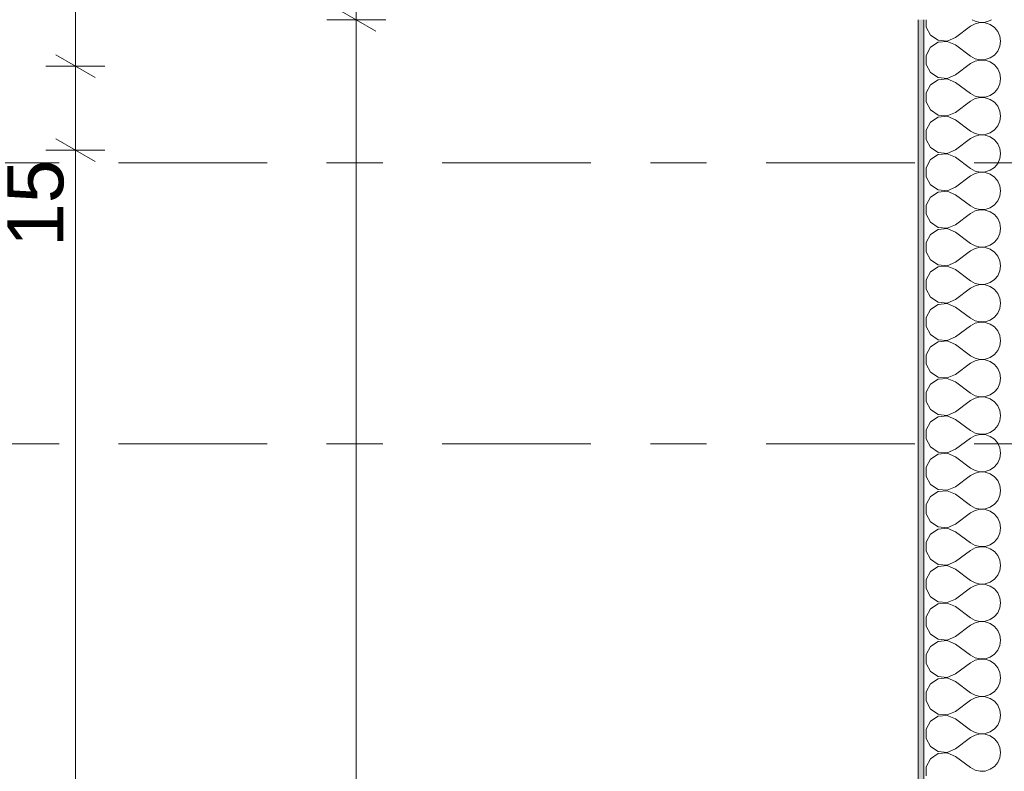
# Model space of a CAD drawing. Header units: metres. Extents: x -4 to 100, y -11 to 17.
# Tile 17 of 256: x -1.77 to -0.02, y 4.77 to 6.1. Entities that reach past the tile are written whole.
import ezdxf

# ---------------------------------------------------------------- set-up
doc = ezdxf.new("R2010")
doc.units = ezdxf.units.M
doc.header["$MEASUREMENT"] = 0
doc.linetypes.add('Strichlinie doppelt', pattern=[0.546806, 0.264583, -0.105833, 0.070556, -0.105833])
for name, color, linetype in [('152 - Bemaßung_ Beschriftung.Ausbau', 7, 'Continuous'), ('451 - Universal.Achsen Raster', 7, 'Continuous'), ('604 - Struktur.Wand Aussen', 7, 'Continuous')]:
    doc.layers.add(name, color=color, linetype=linetype)
doc.styles.add('ERSTELLTER_STIL_2', font='txt')
doc.dimstyles.new('ERSTELLTER_STIL__3', dxfattribs={"dimtxt": 0.1, "dimasz": 0.0532, "dimexe": 0.18, "dimexo": 0.0625, "dimgap": 0, "dimtad": 1, "dimzin": 0, "dimdsep": 46, "dimtxsty": 'ERSTELLTER_STIL_2', "dimblk": 'ARROWHEAD_2', "dimblk1": 'ARROWHEAD_2', "dimblk2": 'ARROWHEAD_2', "dimcen": 0.09, "dimse1": 1, "dimse2": 1, "dimclrd": 7, "dimclre": 7, "dimclrt": 7, "dimazin": 0, "dimtfac": 1, "dimtdec": 4, "dimtmove": 0, "dimatfit": 3, "dimfxl": 1, "dimtolj": 1, "dimtzin": 0, "dimarcsym": 0})
doc.dimstyles.new('ERSTELLTER_STIL__4', dxfattribs={"dimtxt": 0.1, "dimasz": 0.0532, "dimexe": 0.18, "dimexo": 0.0625, "dimgap": 0, "dimtad": 1, "dimzin": 0, "dimdsep": 46, "dimtxsty": 'ERSTELLTER_STIL_2', "dimblk": 'ARROWHEAD_2', "dimblk1": 'ARROWHEAD_2', "dimblk2": 'ARROWHEAD_2', "dimcen": 0.09, "dimse1": 1, "dimse2": 1, "dimclrd": 7, "dimclre": 7, "dimclrt": 7, "dimazin": 0, "dimtfac": 1, "dimtdec": 4, "dimtmove": 2, "dimatfit": 3, "dimfxl": 1, "dimtolj": 1, "dimtzin": 0, "dimarcsym": 0})

# ---------------------------------------------------------------- blocks, each defined once
blk = doc.blocks.new('*X57')
at = {"layer": '604 - Struktur.Wand Aussen', "color": 7, "linetype": 'Continuous', "lineweight": 5}
for p, q in [((-0.1607, 6.105), (-0.1607, 6.0919)), ((-0.0787, 6.105), (-0.0736, 6.1022)), ((-0.0736, 6.1022), (-0.0647, 6.1001)), ((-0.0647, 6.0999), (-0.0736, 6.0978)), ((-0.0647, 6.1001), (-0.0555, 6.1006)), ((-0.0555, 6.0994), (-0.0647, 6.0999)), ((-0.0555, 6.1006), (-0.0468, 6.1035)), ((-0.0468, 6.0965), (-0.0555, 6.0994)), ((-0.0468, 6.1035), (-0.0446, 6.105)), ((-0.1607, 6.0919), (-0.153, 6.0776)), ((-0.1083, 6.0733), (-0.0817, 6.0933)), ((-0.0736, 6.0978), (-0.0817, 6.0933)), ((-0.0392, 6.0913), (-0.0468, 6.0965)), ((-0.0333, 6.0842), (-0.0392, 6.0913)), ((-0.0296, 6.0758), (-0.0333, 6.0842)), ((-0.153, 6.0776), (-0.1395, 6.0686)), ((-0.1395, 6.0648), (-0.153, 6.0558)), ((-0.1395, 6.0686), (-0.1233, 6.067)), ((-0.1233, 6.0663), (-0.1395, 6.0648)), ((-0.1233, 6.067), (-0.1083, 6.0733)), ((-0.1083, 6.06), (-0.1233, 6.0663)), ((-0.0283, 6.0667), (-0.0296, 6.0758)), ((-0.0296, 6.0576), (-0.0283, 6.0667)), ((-0.153, 6.0558), (-0.1607, 6.0415)), ((-0.1083, 6.06), (-0.0817, 6.04)), ((-0.0392, 6.0421), (-0.0333, 6.0491)), ((-0.0333, 6.0491), (-0.0296, 6.0576)), ((-0.1607, 6.0415), (-0.1607, 6.0252)), ((-0.0817, 6.04), (-0.0736, 6.0355)), ((-0.0736, 6.0311), (-0.0817, 6.0267)), ((-0.0736, 6.0355), (-0.0647, 6.0335)), ((-0.0647, 6.0332), (-0.0736, 6.0311)), ((-0.0647, 6.0335), (-0.0555, 6.0339)), ((-0.0555, 6.0328), (-0.0647, 6.0332)), ((-0.0555, 6.0339), (-0.0468, 6.0369)), ((-0.0468, 6.0298), (-0.0555, 6.0328)), ((-0.0468, 6.0369), (-0.0392, 6.0421)), ((-0.0392, 6.0246), (-0.0468, 6.0298)), ((-0.1607, 6.0252), (-0.153, 6.0109)), ((-0.1083, 6.0067), (-0.0817, 6.0267)), ((-0.0333, 6.0175), (-0.0392, 6.0246)), ((-0.0296, 6.0091), (-0.0333, 6.0175)), ((-0.153, 6.0109), (-0.1395, 6.0019)), ((-0.1395, 5.9981), (-0.153, 5.9891)), ((-0.1395, 6.0019), (-0.1233, 6.0004)), ((-0.1233, 5.9996), (-0.1395, 5.9981)), ((-0.1233, 6.0004), (-0.1083, 6.0067)), ((-0.1083, 5.9933), (-0.1233, 5.9996)), ((-0.0283, 6), (-0.0296, 6.0091)), ((-0.0296, 5.9909), (-0.0283, 6)), ((-0.153, 5.9891), (-0.1607, 5.9748)), ((-0.1083, 5.9933), (-0.0817, 5.9733)), ((-0.0392, 5.9754), (-0.0333, 5.9825)), ((-0.0333, 5.9825), (-0.0296, 5.9909)), ((-0.1607, 5.9748), (-0.1607, 5.9585)), ((-0.1607, 5.9585), (-0.153, 5.9442)), ((-0.1083, 5.94), (-0.0817, 5.96)), ((-0.0817, 5.9733), (-0.0736, 5.9689)), ((-0.0736, 5.9645), (-0.0817, 5.96)), ((-0.0736, 5.9689), (-0.0647, 5.9668)), ((-0.0647, 5.9665), (-0.0736, 5.9645)), ((-0.0647, 5.9668), (-0.0555, 5.9672)), ((-0.0555, 5.9661), (-0.0647, 5.9665)), ((-0.0555, 5.9672), (-0.0468, 5.9702)), ((-0.0468, 5.9631), (-0.0555, 5.9661)), ((-0.0468, 5.9702), (-0.0392, 5.9754)), ((-0.0392, 5.9579), (-0.0468, 5.9631)), ((-0.153, 5.9442), (-0.1395, 5.9352)), ((-0.0333, 5.9509), (-0.0392, 5.9579)), ((-0.0296, 5.9424), (-0.0333, 5.9509)), ((-0.0283, 5.9333), (-0.0296, 5.9424)), ((-0.1395, 5.9314), (-0.153, 5.9224)), ((-0.1395, 5.9352), (-0.1233, 5.9337)), ((-0.1233, 5.933), (-0.1395, 5.9314)), ((-0.1233, 5.9337), (-0.1083, 5.94)), ((-0.1083, 5.9267), (-0.1233, 5.933)), ((-0.1083, 5.9267), (-0.0817, 5.9067)), ((-0.0333, 5.9158), (-0.0296, 5.9242)), ((-0.0296, 5.9242), (-0.0283, 5.9333)), ((-0.153, 5.9224), (-0.1607, 5.9081)), ((-0.1607, 5.9081), (-0.1607, 5.8919)), ((-0.0817, 5.9067), (-0.0736, 5.9022)), ((-0.0468, 5.9035), (-0.0392, 5.9087)), ((-0.0392, 5.9087), (-0.0333, 5.9158)), ((-0.1607, 5.8919), (-0.153, 5.8776)), ((-0.1083, 5.8733), (-0.0817, 5.8933)), ((-0.0736, 5.8978), (-0.0817, 5.8933)), ((-0.0736, 5.9022), (-0.0647, 5.9001)), ((-0.0647, 5.8999), (-0.0736, 5.8978)), ((-0.0647, 5.9001), (-0.0555, 5.9006)), ((-0.0555, 5.8994), (-0.0647, 5.8999)), ((-0.0555, 5.9006), (-0.0468, 5.9035)), ((-0.0468, 5.8965), (-0.0555, 5.8994)), ((-0.0392, 5.8913), (-0.0468, 5.8965)), ((-0.0333, 5.8842), (-0.0392, 5.8913)), ((-0.153, 5.8776), (-0.1395, 5.8686)), ((-0.1233, 5.867), (-0.1083, 5.8733)), ((-0.0296, 5.8758), (-0.0333, 5.8842)), ((-0.0283, 5.8667), (-0.0296, 5.8758)), ((-0.153, 5.8558), (-0.1607, 5.8415)), ((-0.1395, 5.8648), (-0.153, 5.8558)), ((-0.1395, 5.8686), (-0.1233, 5.867)), ((-0.1233, 5.8663), (-0.1395, 5.8648)), ((-0.1083, 5.86), (-0.1233, 5.8663)), ((-0.1083, 5.86), (-0.0817, 5.84)), ((-0.0333, 5.8491), (-0.0296, 5.8576)), ((-0.0296, 5.8576), (-0.0283, 5.8667)), ((-0.1607, 5.8415), (-0.1607, 5.8252)), ((-0.0817, 5.84), (-0.0736, 5.8355)), ((-0.0555, 5.8339), (-0.0468, 5.8369)), ((-0.0468, 5.8369), (-0.0392, 5.8421)), ((-0.0392, 5.8421), (-0.0333, 5.8491)), ((-0.1607, 5.8252), (-0.153, 5.8109)), ((-0.1083, 5.8067), (-0.0817, 5.8267)), ((-0.0736, 5.8311), (-0.0817, 5.8267)), ((-0.0736, 5.8355), (-0.0647, 5.8335)), ((-0.0647, 5.8332), (-0.0736, 5.8311)), ((-0.0647, 5.8335), (-0.0555, 5.8339)), ((-0.0555, 5.8328), (-0.0647, 5.8332)), ((-0.0468, 5.8298), (-0.0555, 5.8328)), ((-0.0392, 5.8246), (-0.0468, 5.8298)), ((-0.0333, 5.8175), (-0.0392, 5.8246)), ((-0.153, 5.8109), (-0.1395, 5.8019)), ((-0.1395, 5.8019), (-0.1233, 5.8004)), ((-0.1233, 5.8004), (-0.1083, 5.8067)), ((-0.0296, 5.8091), (-0.0333, 5.8175)), ((-0.0283, 5.8), (-0.0296, 5.8091)), ((-0.153, 5.7891), (-0.1607, 5.7748)), ((-0.1395, 5.7981), (-0.153, 5.7891)), ((-0.1233, 5.7996), (-0.1395, 5.7981)), ((-0.1083, 5.7933), (-0.1233, 5.7996)), ((-0.1083, 5.7933), (-0.0817, 5.7733)), ((-0.0333, 5.7825), (-0.0296, 5.7909)), ((-0.0296, 5.7909), (-0.0283, 5.8)), ((-0.1607, 5.7748), (-0.1607, 5.7585)), ((-0.0817, 5.7733), (-0.0736, 5.7689)), ((-0.0736, 5.7689), (-0.0647, 5.7668)), ((-0.0647, 5.7665), (-0.0736, 5.7645)), ((-0.0647, 5.7668), (-0.0555, 5.7672)), ((-0.0555, 5.7661), (-0.0647, 5.7665)), ((-0.0555, 5.7672), (-0.0468, 5.7702)), ((-0.0468, 5.7631), (-0.0555, 5.7661)), ((-0.0468, 5.7702), (-0.0392, 5.7754)), ((-0.0392, 5.7754), (-0.0333, 5.7825)), ((-0.1607, 5.7585), (-0.153, 5.7442)), ((-0.1083, 5.74), (-0.0817, 5.76)), ((-0.0736, 5.7645), (-0.0817, 5.76)), ((-0.0392, 5.7579), (-0.0468, 5.7631)), ((-0.0333, 5.7509), (-0.0392, 5.7579)), ((-0.0296, 5.7424), (-0.0333, 5.7509)), ((-0.153, 5.7442), (-0.1395, 5.7352)), ((-0.1395, 5.7314), (-0.153, 5.7224)), ((-0.1395, 5.7352), (-0.1233, 5.7337)), ((-0.1233, 5.733), (-0.1395, 5.7314)), ((-0.1233, 5.7337), (-0.1083, 5.74)), ((-0.1083, 5.7267), (-0.1233, 5.733)), ((-0.0283, 5.7333), (-0.0296, 5.7424)), ((-0.0296, 5.7242), (-0.0283, 5.7333)), ((-0.153, 5.7224), (-0.1607, 5.7081)), ((-0.1083, 5.7267), (-0.0817, 5.7067)), ((-0.0392, 5.7087), (-0.0333, 5.7158)), ((-0.0333, 5.7158), (-0.0296, 5.7242)), ((-0.1607, 5.7081), (-0.1607, 5.6919)), ((-0.0817, 5.7067), (-0.0736, 5.7022)), ((-0.0736, 5.6978), (-0.0817, 5.6933)), ((-0.0736, 5.7022), (-0.0647, 5.7001)), ((-0.0647, 5.6999), (-0.0736, 5.6978)), ((-0.0647, 5.7001), (-0.0555, 5.7006)), ((-0.0555, 5.6994), (-0.0647, 5.6999)), ((-0.0555, 5.7006), (-0.0468, 5.7035)), ((-0.0468, 5.6965), (-0.0555, 5.6994)), ((-0.0468, 5.7035), (-0.0392, 5.7087)), ((-0.0392, 5.6913), (-0.0468, 5.6965)), ((-0.1607, 5.6919), (-0.153, 5.6776)), ((-0.1083, 5.6733), (-0.0817, 5.6933)), ((-0.0333, 5.6842), (-0.0392, 5.6913)), ((-0.0296, 5.6758), (-0.0333, 5.6842)), ((-0.153, 5.6776), (-0.1395, 5.6686)), ((-0.1395, 5.6648), (-0.153, 5.6558)), ((-0.1395, 5.6686), (-0.1233, 5.667)), ((-0.1233, 5.6663), (-0.1395, 5.6648)), ((-0.1233, 5.667), (-0.1083, 5.6733)), ((-0.1083, 5.66), (-0.1233, 5.6663)), ((-0.0283, 5.6667), (-0.0296, 5.6758)), ((-0.0296, 5.6576), (-0.0283, 5.6667)), ((-0.153, 5.6558), (-0.1607, 5.6415)), ((-0.1083, 5.66), (-0.0817, 5.64)), ((-0.0392, 5.6421), (-0.0333, 5.6491)), ((-0.0333, 5.6491), (-0.0296, 5.6576)), ((-0.1607, 5.6415), (-0.1607, 5.6252)), ((-0.1083, 5.6067), (-0.0817, 5.6267)), ((-0.0817, 5.64), (-0.0736, 5.6355)), ((-0.0736, 5.6311), (-0.0817, 5.6267)), ((-0.0736, 5.6355), (-0.0647, 5.6335)), ((-0.0647, 5.6332), (-0.0736, 5.6311)), ((-0.0647, 5.6335), (-0.0555, 5.6339)), ((-0.0555, 5.6328), (-0.0647, 5.6332)), ((-0.0555, 5.6339), (-0.0468, 5.6369)), ((-0.0468, 5.6298), (-0.0555, 5.6328)), ((-0.0468, 5.6369), (-0.0392, 5.6421)), ((-0.0392, 5.6246), (-0.0468, 5.6298)), ((-0.1607, 5.6252), (-0.153, 5.6109)), ((-0.153, 5.6109), (-0.1395, 5.6019)), ((-0.0333, 5.6175), (-0.0392, 5.6246)), ((-0.0296, 5.6091), (-0.0333, 5.6175)), ((-0.0283, 5.6), (-0.0296, 5.6091)), ((-0.1395, 5.5981), (-0.153, 5.5891)), ((-0.1395, 5.6019), (-0.1233, 5.6004)), ((-0.1233, 5.5996), (-0.1395, 5.5981)), ((-0.1233, 5.6004), (-0.1083, 5.6067)), ((-0.1083, 5.5933), (-0.1233, 5.5996)), ((-0.1083, 5.5933), (-0.0817, 5.5733)), ((-0.0333, 5.5825), (-0.0296, 5.5909)), ((-0.0296, 5.5909), (-0.0283, 5.6)), ((-0.153, 5.5891), (-0.1607, 5.5748)), ((-0.1607, 5.5748), (-0.1607, 5.5585)), ((-0.0817, 5.5733), (-0.0736, 5.5689)), ((-0.0468, 5.5702), (-0.0392, 5.5754)), ((-0.0392, 5.5754), (-0.0333, 5.5825)), ((-0.1607, 5.5585), (-0.153, 5.5442)), ((-0.1083, 5.54), (-0.0817, 5.56)), ((-0.0736, 5.5645), (-0.0817, 5.56)), ((-0.0736, 5.5689), (-0.0647, 5.5668)), ((-0.0647, 5.5665), (-0.0736, 5.5645)), ((-0.0647, 5.5668), (-0.0555, 5.5672)), ((-0.0555, 5.5661), (-0.0647, 5.5665)), ((-0.0555, 5.5672), (-0.0468, 5.5702)), ((-0.0468, 5.5631), (-0.0555, 5.5661)), ((-0.0392, 5.5579), (-0.0468, 5.5631)), ((-0.0333, 5.5509), (-0.0392, 5.5579)), ((-0.153, 5.5442), (-0.1395, 5.5352)), ((-0.1233, 5.5337), (-0.1083, 5.54)), ((-0.0296, 5.5424), (-0.0333, 5.5509)), ((-0.0283, 5.5333), (-0.0296, 5.5424)), ((-0.153, 5.5224), (-0.1607, 5.5081)), ((-0.1395, 5.5314), (-0.153, 5.5224)), ((-0.1395, 5.5352), (-0.1233, 5.5337)), ((-0.1233, 5.533), (-0.1395, 5.5314)), ((-0.1083, 5.5267), (-0.1233, 5.533)), ((-0.1083, 5.5267), (-0.0817, 5.5067)), ((-0.0333, 5.5158), (-0.0296, 5.5242)), ((-0.0296, 5.5242), (-0.0283, 5.5333)), ((-0.1607, 5.5081), (-0.1607, 5.4919)), ((-0.0817, 5.5067), (-0.0736, 5.5022)), ((-0.0555, 5.5006), (-0.0468, 5.5035)), ((-0.0468, 5.5035), (-0.0392, 5.5087)), ((-0.0392, 5.5087), (-0.0333, 5.5158)), ((-0.1607, 5.4919), (-0.153, 5.4776)), ((-0.1083, 5.4733), (-0.0817, 5.4933)), ((-0.0736, 5.4978), (-0.0817, 5.4933)), ((-0.0736, 5.5022), (-0.0647, 5.5001)), ((-0.0647, 5.4999), (-0.0736, 5.4978)), ((-0.0647, 5.5001), (-0.0555, 5.5006)), ((-0.0555, 5.4994), (-0.0647, 5.4999)), ((-0.0468, 5.4965), (-0.0555, 5.4994)), ((-0.0392, 5.4913), (-0.0468, 5.4965)), ((-0.0333, 5.4842), (-0.0392, 5.4913)), ((-0.153, 5.4776), (-0.1395, 5.4686)), ((-0.1395, 5.4686), (-0.1233, 5.467)), ((-0.1233, 5.467), (-0.1083, 5.4733)), ((-0.0296, 5.4758), (-0.0333, 5.4842)), ((-0.0283, 5.4667), (-0.0296, 5.4758)), ((-0.153, 5.4558), (-0.1607, 5.4415)), ((-0.1395, 5.4648), (-0.153, 5.4558)), ((-0.1233, 5.4663), (-0.1395, 5.4648)), ((-0.1083, 5.46), (-0.1233, 5.4663)), ((-0.1083, 5.46), (-0.0817, 5.44)), ((-0.0333, 5.4491), (-0.0296, 5.4576)), ((-0.0296, 5.4576), (-0.0283, 5.4667)), ((-0.1607, 5.4415), (-0.1607, 5.4252)), ((-0.0817, 5.44), (-0.0736, 5.4355)), ((-0.0736, 5.4355), (-0.0647, 5.4335)), ((-0.0647, 5.4332), (-0.0736, 5.4311)), ((-0.0647, 5.4335), (-0.0555, 5.4339)), ((-0.0555, 5.4328), (-0.0647, 5.4332)), ((-0.0555, 5.4339), (-0.0468, 5.4369)), ((-0.0468, 5.4298), (-0.0555, 5.4328)), ((-0.0468, 5.4369), (-0.0392, 5.4421)), ((-0.0392, 5.4421), (-0.0333, 5.4491)), ((-0.1607, 5.4252), (-0.153, 5.4109)), ((-0.1083, 5.4067), (-0.0817, 5.4267)), ((-0.0736, 5.4311), (-0.0817, 5.4267)), ((-0.0392, 5.4246), (-0.0468, 5.4298)), ((-0.0333, 5.4175), (-0.0392, 5.4246)), ((-0.0296, 5.4091), (-0.0333, 5.4175)), ((-0.153, 5.4109), (-0.1395, 5.4019)), ((-0.1395, 5.3981), (-0.153, 5.3891)), ((-0.1395, 5.4019), (-0.1233, 5.4004)), ((-0.1233, 5.3996), (-0.1395, 5.3981)), ((-0.1233, 5.4004), (-0.1083, 5.4067)), ((-0.1083, 5.3933), (-0.1233, 5.3996)), ((-0.0283, 5.4), (-0.0296, 5.4091)), ((-0.0296, 5.3909), (-0.0283, 5.4)), ((-0.153, 5.3891), (-0.1607, 5.3748)), ((-0.1083, 5.3933), (-0.0817, 5.3733)), ((-0.0392, 5.3754), (-0.0333, 5.3825)), ((-0.0333, 5.3825), (-0.0296, 5.3909)), ((-0.1607, 5.3748), (-0.1607, 5.3585)), ((-0.0817, 5.3733), (-0.0736, 5.3689)), ((-0.0736, 5.3645), (-0.0817, 5.36)), ((-0.0736, 5.3689), (-0.0647, 5.3668)), ((-0.0647, 5.3665), (-0.0736, 5.3645)), ((-0.0647, 5.3668), (-0.0555, 5.3672)), ((-0.0555, 5.3661), (-0.0647, 5.3665)), ((-0.0555, 5.3672), (-0.0468, 5.3702)), ((-0.0468, 5.3631), (-0.0555, 5.3661)), ((-0.0468, 5.3702), (-0.0392, 5.3754)), ((-0.0392, 5.3579), (-0.0468, 5.3631)), ((-0.1607, 5.3585), (-0.153, 5.3442)), ((-0.1083, 5.34), (-0.0817, 5.36)), ((-0.0333, 5.3509), (-0.0392, 5.3579)), ((-0.0296, 5.3424), (-0.0333, 5.3509)), ((-0.153, 5.3442), (-0.1395, 5.3352)), ((-0.1395, 5.3314), (-0.153, 5.3224)), ((-0.1395, 5.3352), (-0.1233, 5.3337)), ((-0.1233, 5.333), (-0.1395, 5.3314)), ((-0.1233, 5.3337), (-0.1083, 5.34)), ((-0.1083, 5.3267), (-0.1233, 5.333)), ((-0.0283, 5.3333), (-0.0296, 5.3424)), ((-0.0296, 5.3242), (-0.0283, 5.3333)), ((-0.153, 5.3224), (-0.1607, 5.3081)), ((-0.1083, 5.3267), (-0.0817, 5.3067)), ((-0.0392, 5.3087), (-0.0333, 5.3158)), ((-0.0333, 5.3158), (-0.0296, 5.3242)), ((-0.1607, 5.3081), (-0.1607, 5.2919)), ((-0.1083, 5.2733), (-0.0817, 5.2933)), ((-0.0817, 5.3067), (-0.0736, 5.3022)), ((-0.0736, 5.2978), (-0.0817, 5.2933)), ((-0.0736, 5.3022), (-0.0647, 5.3001)), ((-0.0647, 5.2999), (-0.0736, 5.2978)), ((-0.0647, 5.3001), (-0.0555, 5.3006)), ((-0.0555, 5.2994), (-0.0647, 5.2999)), ((-0.0555, 5.3006), (-0.0468, 5.3035)), ((-0.0468, 5.2965), (-0.0555, 5.2994)), ((-0.0468, 5.3035), (-0.0392, 5.3087)), ((-0.0392, 5.2913), (-0.0468, 5.2965)), ((-0.1607, 5.2919), (-0.153, 5.2776)), ((-0.153, 5.2776), (-0.1395, 5.2686)), ((-0.0333, 5.2842), (-0.0392, 5.2913)), ((-0.0296, 5.2758), (-0.0333, 5.2842)), ((-0.0283, 5.2667), (-0.0296, 5.2758)), ((-0.1395, 5.2648), (-0.153, 5.2558)), ((-0.1395, 5.2686), (-0.1233, 5.267)), ((-0.1233, 5.2663), (-0.1395, 5.2648)), ((-0.1233, 5.267), (-0.1083, 5.2733)), ((-0.1083, 5.26), (-0.1233, 5.2663)), ((-0.1083, 5.26), (-0.0817, 5.24)), ((-0.0333, 5.2491), (-0.0296, 5.2576)), ((-0.0296, 5.2576), (-0.0283, 5.2667)), ((-0.153, 5.2558), (-0.1607, 5.2415)), ((-0.1607, 5.2415), (-0.1607, 5.2252)), ((-0.0817, 5.24), (-0.0736, 5.2355)), ((-0.0468, 5.2369), (-0.0392, 5.2421)), ((-0.0392, 5.2421), (-0.0333, 5.2491)), ((-0.1607, 5.2252), (-0.153, 5.2109)), ((-0.1083, 5.2067), (-0.0817, 5.2267)), ((-0.0736, 5.2311), (-0.0817, 5.2267)), ((-0.0736, 5.2355), (-0.0647, 5.2335)), ((-0.0647, 5.2332), (-0.0736, 5.2311)), ((-0.0647, 5.2335), (-0.0555, 5.2339)), ((-0.0555, 5.2328), (-0.0647, 5.2332)), ((-0.0555, 5.2339), (-0.0468, 5.2369)), ((-0.0468, 5.2298), (-0.0555, 5.2328)), ((-0.0392, 5.2246), (-0.0468, 5.2298)), ((-0.0333, 5.2175), (-0.0392, 5.2246)), ((-0.153, 5.2109), (-0.1395, 5.2019)), ((-0.1233, 5.2004), (-0.1083, 5.2067)), ((-0.0296, 5.2091), (-0.0333, 5.2175)), ((-0.0283, 5.2), (-0.0296, 5.2091)), ((-0.153, 5.1891), (-0.1607, 5.1748)), ((-0.1395, 5.1981), (-0.153, 5.1891)), ((-0.1395, 5.2019), (-0.1233, 5.2004)), ((-0.1233, 5.1996), (-0.1395, 5.1981)), ((-0.1083, 5.1933), (-0.1233, 5.1996)), ((-0.1083, 5.1933), (-0.0817, 5.1733)), ((-0.0333, 5.1825), (-0.0296, 5.1909)), ((-0.0296, 5.1909), (-0.0283, 5.2)), ((-0.1607, 5.1748), (-0.1607, 5.1585)), ((-0.0817, 5.1733), (-0.0736, 5.1689)), ((-0.0555, 5.1672), (-0.0468, 5.1702)), ((-0.0468, 5.1702), (-0.0392, 5.1754)), ((-0.0392, 5.1754), (-0.0333, 5.1825)), ((-0.1607, 5.1585), (-0.153, 5.1442)), ((-0.1083, 5.14), (-0.0817, 5.16)), ((-0.0736, 5.1645), (-0.0817, 5.16)), ((-0.0736, 5.1689), (-0.0647, 5.1668)), ((-0.0647, 5.1665), (-0.0736, 5.1645)), ((-0.0647, 5.1668), (-0.0555, 5.1672)), ((-0.0555, 5.1661), (-0.0647, 5.1665)), ((-0.0468, 5.1631), (-0.0555, 5.1661)), ((-0.0392, 5.1579), (-0.0468, 5.1631)), ((-0.0333, 5.1509), (-0.0392, 5.1579)), ((-0.153, 5.1442), (-0.1395, 5.1352)), ((-0.1395, 5.1352), (-0.1233, 5.1337)), ((-0.1233, 5.1337), (-0.1083, 5.14)), ((-0.0296, 5.1424), (-0.0333, 5.1509)), ((-0.0283, 5.1333), (-0.0296, 5.1424)), ((-0.153, 5.1224), (-0.1607, 5.1081)), ((-0.1395, 5.1314), (-0.153, 5.1224)), ((-0.1233, 5.133), (-0.1395, 5.1314)), ((-0.1083, 5.1267), (-0.1233, 5.133)), ((-0.1083, 5.1267), (-0.0817, 5.1067)), ((-0.0333, 5.1158), (-0.0296, 5.1242)), ((-0.0296, 5.1242), (-0.0283, 5.1333)), ((-0.1607, 5.1081), (-0.1607, 5.0919)), ((-0.0817, 5.1067), (-0.0736, 5.1022)), ((-0.0736, 5.1022), (-0.0647, 5.1001)), ((-0.0647, 5.0999), (-0.0736, 5.0978)), ((-0.0647, 5.1001), (-0.0555, 5.1006)), ((-0.0555, 5.0994), (-0.0647, 5.0999)), ((-0.0555, 5.1006), (-0.0468, 5.1035)), ((-0.0468, 5.1035), (-0.0392, 5.1087)), ((-0.0392, 5.1087), (-0.0333, 5.1158)), ((-0.1607, 5.0919), (-0.153, 5.0776)), ((-0.1083, 5.0733), (-0.0817, 5.0933)), ((-0.0736, 5.0978), (-0.0817, 5.0933)), ((-0.0468, 5.0965), (-0.0555, 5.0994)), ((-0.0392, 5.0913), (-0.0468, 5.0965)), ((-0.0333, 5.0842), (-0.0392, 5.0913)), ((-0.0296, 5.0758), (-0.0333, 5.0842)), ((-0.153, 5.0776), (-0.1395, 5.0686)), ((-0.1395, 5.0648), (-0.153, 5.0558)), ((-0.1395, 5.0686), (-0.1233, 5.067)), ((-0.1233, 5.0663), (-0.1395, 5.0648)), ((-0.1233, 5.067), (-0.1083, 5.0733)), ((-0.1083, 5.06), (-0.1233, 5.0663)), ((-0.0283, 5.0667), (-0.0296, 5.0758)), ((-0.0296, 5.0576), (-0.0283, 5.0667)), ((-0.153, 5.0558), (-0.1607, 5.0415)), ((-0.1083, 5.06), (-0.0817, 5.04)), ((-0.0392, 5.0421), (-0.0333, 5.0491)), ((-0.0333, 5.0491), (-0.0296, 5.0576)), ((-0.1607, 5.0415), (-0.1607, 5.0252)), ((-0.0817, 5.04), (-0.0736, 5.0355)), ((-0.0736, 5.0311), (-0.0817, 5.0267)), ((-0.0736, 5.0355), (-0.0647, 5.0335)), ((-0.0647, 5.0332), (-0.0736, 5.0311)), ((-0.0647, 5.0335), (-0.0555, 5.0339)), ((-0.0555, 5.0328), (-0.0647, 5.0332)), ((-0.0555, 5.0339), (-0.0468, 5.0369)), ((-0.0468, 5.0298), (-0.0555, 5.0328)), ((-0.0468, 5.0369), (-0.0392, 5.0421)), ((-0.0392, 5.0246), (-0.0468, 5.0298)), ((-0.1607, 5.0252), (-0.153, 5.0109)), ((-0.1083, 5.0067), (-0.0817, 5.0267)), ((-0.0333, 5.0175), (-0.0392, 5.0246)), ((-0.0296, 5.0091), (-0.0333, 5.0175)), ((-0.153, 5.0109), (-0.1395, 5.0019)), ((-0.1395, 4.9981), (-0.153, 4.9891)), ((-0.1395, 5.0019), (-0.1233, 5.0004)), ((-0.1233, 4.9996), (-0.1395, 4.9981)), ((-0.1233, 5.0004), (-0.1083, 5.0067)), ((-0.1083, 4.9933), (-0.1233, 4.9996)), ((-0.0283, 5), (-0.0296, 5.0091)), ((-0.0296, 4.9909), (-0.0283, 5)), ((-0.153, 4.9891), (-0.1607, 4.9748)), ((-0.1083, 4.9933), (-0.0817, 4.9733)), ((-0.0392, 4.9754), (-0.0333, 4.9825)), ((-0.0333, 4.9825), (-0.0296, 4.9909)), ((-0.1607, 4.9748), (-0.1607, 4.9585)), ((-0.1083, 4.94), (-0.0817, 4.96)), ((-0.0817, 4.9733), (-0.0736, 4.9689)), ((-0.0736, 4.9645), (-0.0817, 4.96)), ((-0.0736, 4.9689), (-0.0647, 4.9668)), ((-0.0647, 4.9665), (-0.0736, 4.9645)), ((-0.0647, 4.9668), (-0.0555, 4.9672)), ((-0.0555, 4.9661), (-0.0647, 4.9665)), ((-0.0555, 4.9672), (-0.0468, 4.9702)), ((-0.0468, 4.9631), (-0.0555, 4.9661)), ((-0.0468, 4.9702), (-0.0392, 4.9754)), ((-0.0392, 4.9579), (-0.0468, 4.9631)), ((-0.1607, 4.9585), (-0.153, 4.9442)), ((-0.153, 4.9442), (-0.1395, 4.9352)), ((-0.0333, 4.9509), (-0.0392, 4.9579)), ((-0.0296, 4.9424), (-0.0333, 4.9509)), ((-0.0283, 4.9333), (-0.0296, 4.9424)), ((-0.1395, 4.9314), (-0.153, 4.9224)), ((-0.1395, 4.9352), (-0.1233, 4.9337)), ((-0.1233, 4.933), (-0.1395, 4.9314)), ((-0.1233, 4.9337), (-0.1083, 4.94)), ((-0.1083, 4.9267), (-0.1233, 4.933)), ((-0.1083, 4.9267), (-0.0817, 4.9067)), ((-0.0296, 4.9242), (-0.0283, 4.9333)), ((-0.153, 4.9224), (-0.1607, 4.9081)), ((-0.1607, 4.9081), (-0.1607, 4.8919)), ((-0.0468, 4.9035), (-0.0392, 4.9087)), ((-0.0392, 4.9087), (-0.0333, 4.9158)), ((-0.0333, 4.9158), (-0.0296, 4.9242)), ((-0.1607, 4.8919), (-0.153, 4.8776)), ((-0.1083, 4.8733), (-0.0817, 4.8933)), ((-0.0817, 4.9067), (-0.0736, 4.9022)), ((-0.0736, 4.8978), (-0.0817, 4.8933)), ((-0.0736, 4.9022), (-0.0647, 4.9001)), ((-0.0647, 4.8999), (-0.0736, 4.8978)), ((-0.0647, 4.9001), (-0.0555, 4.9006)), ((-0.0555, 4.8994), (-0.0647, 4.8999)), ((-0.0555, 4.9006), (-0.0468, 4.9035)), ((-0.0468, 4.8965), (-0.0555, 4.8994)), ((-0.0392, 4.8913), (-0.0468, 4.8965)), ((-0.0333, 4.8842), (-0.0392, 4.8913)), ((-0.153, 4.8776), (-0.1395, 4.8686)), ((-0.1233, 4.867), (-0.1083, 4.8733)), ((-0.0296, 4.8758), (-0.0333, 4.8842)), ((-0.0283, 4.8667), (-0.0296, 4.8758)), ((-0.153, 4.8558), (-0.1607, 4.8415)), ((-0.1395, 4.8648), (-0.153, 4.8558)), ((-0.1395, 4.8686), (-0.1233, 4.867)), ((-0.1233, 4.8663), (-0.1395, 4.8648)), ((-0.1083, 4.86), (-0.1233, 4.8663)), ((-0.1083, 4.86), (-0.0817, 4.84)), ((-0.0333, 4.8491), (-0.0296, 4.8576)), ((-0.0296, 4.8576), (-0.0283, 4.8667)), ((-0.1607, 4.8415), (-0.1607, 4.8252)), ((-0.0817, 4.84), (-0.0736, 4.8355)), ((-0.0468, 4.8369), (-0.0392, 4.8421)), ((-0.0392, 4.8421), (-0.0333, 4.8491)), ((-0.1607, 4.8252), (-0.153, 4.8109)), ((-0.1083, 4.8067), (-0.0817, 4.8267)), ((-0.0736, 4.8311), (-0.0817, 4.8267)), ((-0.0736, 4.8355), (-0.0647, 4.8335)), ((-0.0647, 4.8332), (-0.0736, 4.8311)), ((-0.0647, 4.8335), (-0.0555, 4.8339)), ((-0.0555, 4.8328), (-0.0647, 4.8332)), ((-0.0555, 4.8339), (-0.0468, 4.8369)), ((-0.0468, 4.8298), (-0.0555, 4.8328)), ((-0.0392, 4.8246), (-0.0468, 4.8298)), ((-0.0333, 4.8175), (-0.0392, 4.8246)), ((-0.153, 4.8109), (-0.1395, 4.8019)), ((-0.1395, 4.8019), (-0.1233, 4.8004)), ((-0.1233, 4.8004), (-0.1083, 4.8067)), ((-0.0296, 4.8091), (-0.0333, 4.8175)), ((-0.0283, 4.8), (-0.0296, 4.8091)), ((-0.153, 4.7891), (-0.1607, 4.7748)), ((-0.1395, 4.7981), (-0.153, 4.7891)), ((-0.1233, 4.7996), (-0.1395, 4.7981)), ((-0.1083, 4.7933), (-0.1233, 4.7996)), ((-0.1083, 4.7933), (-0.0817, 4.7733)), ((-0.0333, 4.7825), (-0.0296, 4.7909)), ((-0.0296, 4.7909), (-0.0283, 4.8)), ((-0.1607, 4.7748), (-0.1607, 4.7585)), ((-0.0817, 4.7733), (-0.0736, 4.7689)), ((-0.0736, 4.7689), (-0.0647, 4.7668)), ((-0.0647, 4.7668), (-0.0555, 4.7672)), ((-0.0555, 4.7672), (-0.0468, 4.7702)), ((-0.0468, 4.7702), (-0.0392, 4.7754)), ((-0.0392, 4.7754), (-0.0333, 4.7825))]:
    blk.add_line(p, q, dxfattribs=at)
blk = doc.blocks.new('*D414')
at = {"layer": '152 - Bemaßung_ Beschriftung.Ausbau', "color": 7, "linetype": 'Continuous', "lineweight": 5}
for p, q in [((-1.21, 6.1252), (-1.14, 6.0848)), ((-1.175, 0.005), (-1.175, 6.105)), ((-1.21, 0.0252), (-1.14, -0.0152)), ((-1.1225, 0.005), (-1.2275, 0.005)), ((-1.175, -0.145), (-1.175, 0.005))]:
    blk.add_line(p, q, dxfattribs=at)
at = {"layer": '152 - Bemaßung_ Beschriftung.Ausbau', "color": 7, "lineweight": 5, "insert": (-1.195, 2.922), "char_height": 0.1, "attachment_point": 7, "rotation": 90, "style": 'ERSTELLTER_STIL_2'}
blk.add_mtext('\\A1;{\\pql;\\fArial|b0|i0|c0|p38;6,10}', dxfattribs=at)
blk = doc.blocks.new('ARROWHEAD_2')
at = {"color": 0, "linetype": 'Continuous', "lineweight": 0}
for p, q in [((-0.378, -0.655), (0.378, 0.655)), ((0, 0), (-1, 0))]:
    blk.add_line(p, q, dxfattribs=at)
blk = doc.blocks.new('*D415')
at = {"layer": '152 - Bemaßung_ Beschriftung.Ausbau', "color": 7, "linetype": 'Continuous', "lineweight": 5}
for p, q in [((-1.21, 7.9152), (-1.14, 7.8748)), ((-1.175, 6.105), (-1.175, 7.895)), ((-1.21, 6.1252), (-1.14, 6.0848)), ((-1.1225, 6.105), (-1.2275, 6.105)), ((-1.175, 0.005), (-1.175, 6.105))]:
    blk.add_line(p, q, dxfattribs=at)
at = {"layer": '152 - Bemaßung_ Beschriftung.Ausbau', "color": 7, "lineweight": 5, "char_height": 0.1, "attachment_point": 7, "rotation": 90, "style": 'ERSTELLTER_STIL_2'}
for s, insert in [('\\A1;{\\pql;\\fArial|b0|i0|c0|p38;1,79}', (-1.195, 6.867)), ('\\A1;{\\pql;\\fArial|b0|i0|c0|p38;2,01}', (-1.055, 6.867))]:
    blk.add_mtext(s, dxfattribs=dict(at, insert=insert))
blk = doc.blocks.new('*D420')
at = {"layer": '152 - Bemaßung_ Beschriftung.Ausbau', "color": 7, "linetype": 'Continuous', "lineweight": 5}
for p, q in [((-1.71, 5.8927), (-1.64, 5.8523)), ((-1.675, 0.245), (-1.675, 5.8725)), ((-1.71, 0.2652), (-1.64, 0.2248)), ((-1.6225, 0.245), (-1.7275, 0.245)), ((-1.675, 0.005), (-1.675, 0.245))]:
    blk.add_line(p, q, dxfattribs=at)
at = {"layer": '152 - Bemaßung_ Beschriftung.Ausbau', "color": 7, "lineweight": 5, "char_height": 0.1, "attachment_point": 7, "rotation": 90, "style": 'ERSTELLTER_STIL_2'}
for s, insert in [('\\A1;{\\pql;\\fArial|b0|i0|c0|p38;15}', (-1.695, 5.7005)), ('\\A1;{\\pql;\\fArial|b0|i0|c0|p38;5,62\\fArial|b0|i0|c0|p38;\\A1{\\H.66x;\\S75^  ;}}', (-1.6756, 2.7997))]:
    blk.add_mtext(s, dxfattribs=dict(at, insert=insert))
blk = doc.blocks.new('*D421')
at = {"layer": '152 - Bemaßung_ Beschriftung.Ausbau', "color": 7, "linetype": 'Continuous', "lineweight": 5}
for p, q in [((-1.71, 6.0427), (-1.64, 6.0023)), ((-1.675, 5.8725), (-1.675, 6.0225)), ((-1.71, 5.8927), (-1.64, 5.8523)), ((-1.6225, 5.8725), (-1.7275, 5.8725)), ((-1.675, 0.245), (-1.675, 5.8725))]:
    blk.add_line(p, q, dxfattribs=at)
blk = doc.blocks.new('*D422')
at = {"layer": '152 - Bemaßung_ Beschriftung.Ausbau', "color": 7, "linetype": 'Continuous', "lineweight": 5}
for p, q in [((-1.71, 8.0977), (-1.64, 8.0573)), ((-1.675, 6.0225), (-1.675, 8.0775)), ((-1.71, 6.0427), (-1.64, 6.0023)), ((-1.6225, 6.0225), (-1.7275, 6.0225)), ((-1.675, 5.8725), (-1.675, 6.0225))]:
    blk.add_line(p, q, dxfattribs=at)
at = {"layer": '152 - Bemaßung_ Beschriftung.Ausbau', "color": 7, "lineweight": 5, "char_height": 0.1, "attachment_point": 7, "rotation": 90, "style": 'ERSTELLTER_STIL_2'}
for s, insert in [('\\A1;{\\pql;\\fArial|b0|i0|c0|p38;15}', (-1.6845, 8.0774)), ('\\A1;{\\pql;\\fArial|b0|i0|c0|p38;2,05\\fArial|b0|i0|c0|p38;\\A1{\\H.66x;\\S5^  ;}}', (-1.6756, 6.8919))]:
    blk.add_mtext(s, dxfattribs=dict(at, insert=insert))
blk = doc.blocks.new('*D423')
at = {"layer": '152 - Bemaßung_ Beschriftung.Ausbau', "color": 7, "linetype": 'Continuous', "lineweight": 5}
for p, q in [((-1.71, 8.2477), (-1.64, 8.2073)), ((-1.675, 8.0775), (-1.675, 8.2275)), ((-1.71, 8.0977), (-1.64, 8.0573)), ((-1.6225, 8.0775), (-1.7275, 8.0775)), ((-1.675, 6.0225), (-1.675, 8.0775))]:
    blk.add_line(p, q, dxfattribs=at)
blk = doc.blocks.new('*D431')
at = {"layer": '152 - Bemaßung_ Beschriftung.Ausbau', "color": 7, "linetype": 'Continuous', "lineweight": 5}
for p, q in [((-2.21, 5.2202), (-2.14, 5.1798)), ((-2.175, 0.7), (-2.175, 5.2)), ((-2.21, 0.7202), (-2.14, 0.6798)), ((-2.1225, 0.7), (-2.2275, 0.7)), ((-2.175, 0.25), (-2.175, 0.7))]:
    blk.add_line(p, q, dxfattribs=at)
at = {"layer": '152 - Bemaßung_ Beschriftung.Ausbau', "color": 7, "lineweight": 5, "insert": (-2.195, 2.817), "char_height": 0.1, "attachment_point": 7, "rotation": 90, "style": 'ERSTELLTER_STIL_2'}
blk.add_mtext('\\A1;{\\pql;\\fArial|b0|i0|c0|p38;4,50}', dxfattribs=at)
blk = doc.blocks.new('*D432')
at = {"layer": '152 - Bemaßung_ Beschriftung.Ausbau', "color": 7, "linetype": 'Continuous', "lineweight": 5}
for p, q in [((-2.21, 6.0202), (-2.14, 5.9798)), ((-2.175, 5.2), (-2.175, 6)), ((-2.21, 5.2202), (-2.14, 5.1798)), ((-2.1225, 5.2), (-2.2275, 5.2)), ((-2.175, 0.7), (-2.175, 5.2))]:
    blk.add_line(p, q, dxfattribs=at)
at = {"layer": '152 - Bemaßung_ Beschriftung.Ausbau', "color": 7, "lineweight": 5, "insert": (-2.195, 5.5241), "char_height": 0.1, "attachment_point": 7, "rotation": 90, "style": 'ERSTELLTER_STIL_2'}
blk.add_mtext('\\A1;{\\pql;\\fArial|b0|i0|c0|p38;80}', dxfattribs=at)
blk = doc.blocks.new('*D433')
at = {"layer": '152 - Bemaßung_ Beschriftung.Ausbau', "color": 7, "linetype": 'Continuous', "lineweight": 5}
for p, q in [((-2.21, 8.1202), (-2.14, 8.0798)), ((-2.175, 6), (-2.175, 8.1)), ((-2.21, 6.0202), (-2.14, 5.9798)), ((-2.1225, 6), (-2.2275, 6)), ((-2.175, 5.2), (-2.175, 6))]:
    blk.add_line(p, q, dxfattribs=at)
at = {"layer": '152 - Bemaßung_ Beschriftung.Ausbau', "color": 7, "lineweight": 5, "insert": (-2.195, 6.917), "char_height": 0.1, "attachment_point": 7, "rotation": 90, "style": 'ERSTELLTER_STIL_2'}
blk.add_mtext('\\A1;{\\pql;\\fArial|b0|i0|c0|p38;2,10}', dxfattribs=at)
blk = doc.blocks.new('*D434')
at = {"layer": '152 - Bemaßung_ Beschriftung.Ausbau', "color": 7, "linetype": 'Continuous', "lineweight": 5}
for p, q in [((-2.21, 8.5202), (-2.14, 8.4798)), ((-2.175, 8.1), (-2.175, 8.5)), ((-2.21, 8.1202), (-2.14, 8.0798)), ((-2.1225, 8.1), (-2.2275, 8.1)), ((-2.175, 6), (-2.175, 8.1))]:
    blk.add_line(p, q, dxfattribs=at)
at = {"layer": '152 - Bemaßung_ Beschriftung.Ausbau', "color": 7, "lineweight": 5, "insert": (-2.195, 8.2241), "char_height": 0.1, "attachment_point": 7, "rotation": 90, "style": 'ERSTELLTER_STIL_2'}
blk.add_mtext('\\A1;{\\pql;\\fArial|b0|i0|c0|p38;40}', dxfattribs=at)
blk = doc.blocks.new('*D440')
at = {"layer": '152 - Bemaßung_ Beschriftung.Ausbau', "color": 7, "linetype": 'Continuous', "lineweight": 5}
for p, q in [((-2.64, 13.8248), (-2.71, 13.8652)), ((-2.675, 13.845), (-2.675, 13.8792)), ((-2.6225, 13.845), (-2.7275, 13.845)), ((-2.675, -0.145), (-2.675, 13.845)), ((-2.71, -0.1248), (-2.64, -0.1652)), ((-2.6225, -0.145), (-2.7275, -0.145)), ((-2.675, -0.1792), (-2.675, -0.145))]:
    blk.add_line(p, q, dxfattribs=at)
at = {"layer": '152 - Bemaßung_ Beschriftung.Ausbau', "color": 7, "lineweight": 5, "insert": (-2.695, 6.679), "char_height": 0.1, "attachment_point": 7, "rotation": 90, "style": 'ERSTELLTER_STIL_2'}
blk.add_mtext('\\A1;{\\pql;\\fArial|b0|i0|c0|p38;13,99}', dxfattribs=at)

msp = doc.modelspace()

# ---------------------------------------------------------------- hatches: boundary and pattern name
at = {"layer": '604 - Struktur.Wand Aussen', "linetype": 'Continuous', "lineweight": 0, "true_color": 0x000000}
h = msp.add_hatch(dxfattribs=at)
h.set_pattern_fill('Verputz_0001', color=18, style=0, pattern_type=2)
h.set_pattern_definition([(0, (0, 0), (0, 0.0866025), [0, -0.05]), (0, (0.025, 0.0433), (0, 0.0866025), [0, -0.05])])
h.paths.add_polyline_path([(-0.175, -0.145), (-0.165, -0.145), (-0.165, 6.105), (-0.175, 6.105)])

# ---------------------------------------------------------------- linework, layer by layer
at = {"layer": '451 - Universal.Achsen Raster', "color": 160, "linetype": 'Strichlinie doppelt', "lineweight": 9, "true_color": 0x3232ff}
for p, q in [((64.935, 5.85), (-3.175, 5.85)), ((64.935, 5.35), (-3.175, 5.35))]:
    msp.add_line(p, q, dxfattribs=at)
at = {"layer": '604 - Struktur.Wand Aussen', "color": 7, "linetype": 'Continuous', "lineweight": 5}
msp.add_line((-0.165, 6.105), (-0.165, -0.005), dxfattribs=at)
at = {"layer": '604 - Struktur.Wand Aussen', "color": 7, "linetype": 'Continuous', "lineweight": 5, "flags": 128}
msp.add_lwpolyline([(-0.175, 6.105), (-0.175, -0.155)], dxfattribs=at)

# ---------------------------------------------------------------- block references
at = {"layer": '604 - Struktur.Wand Aussen', "color": 7, "lineweight": 18}
msp.add_blockref('*X57', (0, 0), dxfattribs=at)

# ---------------------------------------------------------------- dimensions: what is measured, and where the dimension line sits
at = {"layer": '152 - Bemaßung_ Beschriftung.Ausbau', "color": 7, "linetype": 'Continuous', "lineweight": 5}
for base, p1, p2, dimstyle, picture, middle in [((-2.675, 13.845), (-0.165, -0.145), (-0.165, 13.845), 'ERSTELLTER_STIL__3', '*D440', (-2.745, 6.847)), ((-2.175, 8.5), (0.68, 8.1), (0.68, 8.5), 'ERSTELLTER_STIL__3', '*D434', (-2.245, 8.3003)), ((-1.675, 8.2275), (5.7662, 8.0775), (5.7662, 8.2275), 'ERSTELLTER_STIL__4', '*D423', (-1.7345, 8.1536)), ((-1.675, 8.07748225), (5.7662375, 6.02248227), (5.7662375, 8.07748225), 'ERSTELLTER_STIL__3', '*D422', (-1.745, 7.15685275)), ((-2.175, 8.1), (0.68, 6), (0.68, 8.1), 'ERSTELLTER_STIL__3', '*D433', (-2.245, 7.0468)), ((-1.175, 7.895), (0.105, 6.105), (0.105, 7.895), 'ERSTELLTER_STIL__3', '*D415', (-1.245, 6.9969)), ((-1.175, 6.105), (-0.015, 0.005), (0.105, 6.105), 'ERSTELLTER_STIL__3', '*D414', (-1.245, 3.0519)), ((-1.675, 6.0225), (5.7662, 5.8725), (5.7662, 6.0225), 'ERSTELLTER_STIL__3', '*D421', (-1.745, 5.7767)), ((-2.175, 6), (0.68, 5.2), (0.68, 6), 'ERSTELLTER_STIL__3', '*D432', (-2.245, 5.6003)), ((-1.675, 5.8725), (0.225, 0.245), (5.7662, 5.8725), 'ERSTELLTER_STIL__3', '*D420', (-1.745, 3.1028)), ((-2.175, 5.2), (0.38, 0.7), (0.68, 5.2), 'ERSTELLTER_STIL__3', '*D431', (-2.245, 2.9468))]:
    dim = msp.add_linear_dim(base=base, p1=p1, p2=p2, angle=90, dimstyle=dimstyle, dxfattribs=at)
    dim.commit()
    dim.dimension.update_dxf_attribs({"geometry": picture, "text_midpoint": middle, "dimtype": 160, "text_rotation": 90})

doc.saveas('drawing.dxf')
